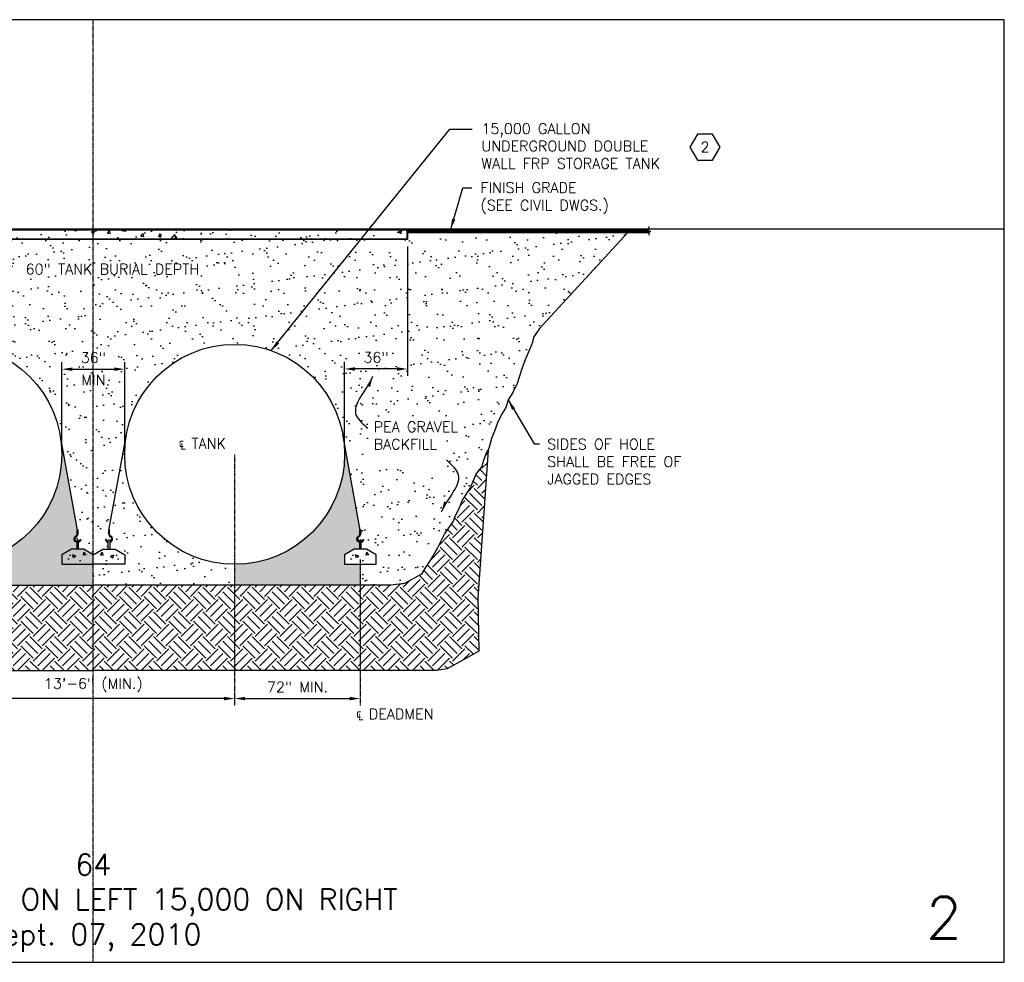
# Model space of a CAD drawing. Extents: x 1081 to 2220, y 0 to 2796.
# Tile 161 of 161: x 1656 to 2220, y 1692 to 2232. Entities that reach past the tile are written whole.
import ezdxf
from ezdxf.enums import TextEntityAlignment as Align

# ---------------------------------------------------------------- set-up
doc = ezdxf.new("R2010")
doc.units = 0
doc.header["$MEASUREMENT"] = 0
doc.header["$PDSIZE"] = 1
doc.linetypes.add('CENTER1', pattern=[0.6625, 0.5, -0.075, 0.0125, -0.075])
doc.layers.get('0').update_dxf_attribs({"linetype": 'CONTINUOUS'})
doc.layers.get('DEFPOINTS').update_dxf_attribs({"linetype": 'CONTINUOUS'})
for name, color, linetype in [('CENTERLINE', 3, 'CENTER1'), ('CONCRETE-HATCH', 2, 'CONTINUOUS'), ('DIM', 3, 'CONTINUOUS'), ('EARTH-HATCH', 1, 'CONTINUOUS'), ('FREEZE-LINES', 8, 'CONTINUOUS'), ('FREEZE-OUTLINE-TITLES', 60, 'CONTINUOUS'), ('PEAGRAVEL-HATCH', 3, 'CONTINUOUS'), ('TANK-ANCHOR', 4, 'CONTINUOUS'), ('TANK-HOLE', 5, 'CONTINUOUS'), ('TANK-SLAB', 6, 'CONTINUOUS'), ('TANK-UST', 5, 'CONTINUOUS'), ('TEXT', 3, 'CONTINUOUS')]:
    doc.layers.add(name, color=color, linetype=linetype)
doc.styles.add('SIMPLEX', font='simplex')
doc.dimstyles.new('DIM64', dxfattribs={"dimscale": 64, "dimtxt": 0.09375, "dimasz": 0.09375, "dimexe": 0.0625, "dimexo": 0.0625, "dimgap": 0.046875, "dimtad": 1, "dimdec": 4, "dimzin": 3, "dimdsep": 46, "dimlunit": 4, "dimtxsty": 'SIMPLEX', "dimcen": 0, "dimclrd": 256, "dimclre": 256, "dimclrt": 256, "dimadec": 0, "dimazin": 0, "dimtfac": 1, "dimtdec": 4, "dimtmove": 0, "dimatfit": 3, "dimfxl": 1, "dimfrac": 2, "dimtolj": 1, "dimtzin": 0, "dimarcsym": 0})
pattern_1 = [(37.5, (1391.644, 1906.236), (-0.47245, 14.45118), [0, -11.4, 0, -12.75, 0, -12.1875]), (7.5, (1391.644, 1906.236), (13.2733, 21.1661), [0, -6.15, 0, -10.275, 0, -3.9375]), (327.5, (1382.419, 1906.236), (23.35606, 0.04244), [0, -3.75, 0, -13.5, 0, -17.625]), (317.5, (1382.42, 1906.236), (22.54595, 6.58257), [0, -1.875, 0, -8.85, 0, -10.125])]

# ---------------------------------------------------------------- blocks, each defined once
blk = doc.blocks.new('HEX')
at = {"color": 3}
blk.add_lwpolyline([(-0.0577, 0.1), (-0.1155, 0), (-0.0577, -0.1), (0.0577, -0.1), (0.1155, 0), (0.0577, 0.1)], close=True, dxfattribs=at)
at = {"color": 3, "style": 'SIMPLEX'}
blk.add_attdef('D#', text='', height=0.08, dxfattribs=at).set_placement((0, 0), align=Align.MIDDLE)
blk = doc.blocks.new('*D7')
at = {"layer": 'DEFPOINTS', "color": 0, "transparency": 16777216}
for p in [(1716, 2031.81), (1680, 1983.02), (1716, 1982.02)]:
    blk.add_point(p, dxfattribs=at)
at = {"layer": 'DIM', "lineweight": -2, "transparency": 16777216}
for p, q in [((1680, 1987.02), (1680, 2035.81)), ((1686, 2031.81), (1710, 2031.81)), ((1716, 1986.02), (1716, 2035.81))]:
    blk.add_line(p, q, dxfattribs=at)
at = {"layer": 'DIM', "transparency": 16777216}
for points in [[(1686, 2032.81), (1686, 2030.81), (1680, 2031.81)], [(1710, 2032.81), (1710, 2030.81), (1716, 2031.81)]]:
    blk.add_solid(points, dxfattribs=at)
at = {"layer": 'DIM', "transparency": 16777216, "insert": (1698, 2038.38), "char_height": 6, "attachment_point": 5, "style": 'SIMPLEX'}
blk.add_mtext('\\A1;36"', dxfattribs=at)
blk = doc.blocks.new('*D11')
at = {"layer": 'DEFPOINTS', "color": 0, "transparency": 16777216}
for p in [(1617, 1843.12), (1617, 1843.12), (1779, 1843.12)]:
    blk.add_point(p, dxfattribs=at)
at = {"layer": 'DIM', "lineweight": -2, "transparency": 16777216}
blk.add_line((1773, 1843.12), (1623, 1843.12), dxfattribs=at)
at = {"layer": 'DIM', "transparency": 16777216}
for points in [[(1623, 1844.12), (1623, 1842.12), (1617, 1843.12)], [(1773, 1844.12), (1773, 1842.12), (1779, 1843.12)]]:
    blk.add_solid(points, dxfattribs=at)
at = {"layer": 'DIM', "transparency": 16777216, "insert": (1698, 1850.7), "char_height": 6, "attachment_point": 5, "style": 'SIMPLEX'}
blk.add_mtext('\\A1;13\'-6" (MIN.)', dxfattribs=at)
blk = doc.blocks.new('*D13')
at = {"layer": 'DEFPOINTS', "color": 0, "transparency": 16777216}
for p in [(1851, 1913.92), (1779, 1843.12), (1851, 1843.12)]:
    blk.add_point(p, dxfattribs=at)
at = {"layer": 'DIM', "lineweight": -2, "transparency": 16777216}
blk.add_line((1785, 1843.12), (1845, 1843.12), dxfattribs=at)
at = {"layer": 'DIM', "transparency": 16777216}
for points in [[(1785, 1844.12), (1785, 1842.12), (1779, 1843.12)], [(1845, 1844.12), (1845, 1842.12), (1851, 1843.12)]]:
    blk.add_solid(points, dxfattribs=at)
at = {"layer": 'DIM', "transparency": 16777216, "insert": (1815, 1849.7), "char_height": 6, "attachment_point": 5, "style": 'SIMPLEX'}
blk.add_mtext('\\A1;72" MIN.', dxfattribs=at)
blk = doc.blocks.new('*D14')
at = {"layer": 'DEFPOINTS', "color": 0, "transparency": 16777216}
for p in [(1878, 2106.02), (1842, 2031.93), (1842, 1983.02)]:
    blk.add_point(p, dxfattribs=at)
at = {"layer": 'DIM', "lineweight": -2, "transparency": 16777216}
for p, q in [((1878, 2102.02), (1878, 2027.93)), ((1842, 1987.02), (1842, 2035.93)), ((1872, 2031.93), (1848, 2031.93))]:
    blk.add_line(p, q, dxfattribs=at)
at = {"layer": 'DIM', "transparency": 16777216}
for points in [[(1848, 2032.93), (1848, 2030.93), (1842, 2031.93)], [(1872, 2032.93), (1872, 2030.93), (1878, 2031.93)]]:
    blk.add_solid(points, dxfattribs=at)
at = {"layer": 'DIM', "transparency": 16777216, "insert": (1860, 2038.5), "char_height": 6, "attachment_point": 5, "style": 'SIMPLEX'}
blk.add_mtext('\\A1;36"', dxfattribs=at)

msp = doc.modelspace()

# ---------------------------------------------------------------- hatches: boundary and pattern name
at = {"layer": 'CONCRETE-HATCH'}
h = msp.add_hatch(dxfattribs=at)
h.set_pattern_fill('AR-CONC', color=256, scale=2.67, style=0)
h.set_pattern_definition([(50, (1518.312, 2106.335), (19.15085, -1.6755), [2.0025, -22.0275]), (355, (1518.312, 2106.335), (-3.7047, 20.0835), [1.602, -17.622]), (100.4514, (1519.908, 2106.195), (15.4462, 18.408), [1.7019, -18.7205]), (46.184, (1518.312, 2111.675), (28.4953, -4.4194), [3.0038, -33.0412]), (96.636, (1520.687, 2111.306), (24.9555, 26.009), [2.5528, -28.0807]), (351.184, (1518.312, 2111.675), (24.9555, 26.009), [2.403, -26.433]), (21, (1520.983, 2110.34), (15.9374, -10.7499), [2.0025, -22.0275]), (326, (1520.983, 2110.34), (6.4965, 19.3615), [1.602, -17.622]), (71.4514, (1522.31, 2109.444), (22.4339, 8.6116), [1.7019, -18.7205]), (37.5, (1518.3125, 2106.3346), (0.32467, 8.88827), [0, -17.4084, 0, -17.889, 0, -17.68875]), (7.5, (1518.3125, 2106.335), (7.02396, 10.5308), [0, -10.1994, 0, -17.0079, 0, -6.74175]), (327.5, (1512.3584, 2106.3346), (14.25306, -0.60222), [0, -6.675, 0, -20.826, 0, -27.6345]), (317.5, (1509.688, 2106.335), (15.57107, 2.6728), [0, -8.6775, 0, -13.8306, 0, -19.6245])])
h.paths.add_polyline_path([(1698, 2111.70957), (1518.3125, 2111.70957), (1518.3125, 2106.33457), (1698, 2106.33457)])
h.paths.add_polyline_path([(1877.6875, 2111.70957), (1698, 2111.70957), (1698, 2106.33457), (1877.6875, 2106.33457)])
h = msp.add_hatch(dxfattribs=at)
h.set_pattern_fill('AR-CONC', color=2, scale=2.67, angle=360, style=0)
h.set_pattern_definition([(130, (958.229, 1307.823), (-19.15085, -1.67548), [2.0025, -22.0275]), (185, (958.229, 1307.823), (3.70466, 20.08353), [1.602, -17.622]), (79.5486, (956.633, 1307.683), (-15.4462, 18.40804), [1.70186, -18.7205]), (133.8158, (958.229, 1313.163), (-28.49534, -4.41936), [3.00375, -33.04125]), (83.3644, (955.854, 1312.794), (-24.9555, 26.00895), [2.5528, -28.0807]), (188.8158, (958.23, 1313.163), (-24.9555, 26.009), [2.403, -26.433]), (159, (955.559, 1311.828), (-15.93742, -10.74992), [2.0025, -22.0275]), (214, (955.559, 1311.828), (-6.4965, 19.3615), [1.602, -17.622]), (108.5486, (954.23, 1310.932), (-22.43394, 8.61156), [1.70186, -18.7205]), (142.5, (958.2285, 1307.823), (-0.32467, 8.888266), [0, -17.4084, 0, -17.889, 0, -17.68875]), (172.5, (958.229, 1307.823), (-7.02396, 10.53079), [0, -10.1994, 0, -17.0079, 0, -6.74175]), (212.5, (964.1826, 1307.823), (-14.25306, -0.602215), [0, -6.675, 0, -20.826, 0, -27.6345]), (222.5, (966.853, 1307.823), (-15.57107, 2.6728), [0, -8.6775, 0, -13.8306, 0, -19.6245])])
h.paths.add_polyline_path([(1683, 1932.02207), (1695, 1932.02207), (1695, 1920.02207), (1683, 1920.02207)])
h = msp.add_hatch(dxfattribs=at)
h.set_pattern_fill('AR-CONC', color=2, scale=2.67, angle=360, style=0)
h.set_pattern_definition([(50, (2437.771, 1307.823), (19.15085, -1.67548), [2.0025, -22.0275]), (355, (2437.771, 1307.823), (-3.70466, 20.08353), [1.602, -17.622]), (100.4514, (2439.367, 1307.683), (15.4462, 18.40804), [1.70186, -18.7205]), (46.1842, (2437.771, 1313.163), (28.49534, -4.41936), [3.00375, -33.04125]), (96.6356, (2440.146, 1312.794), (24.9555, 26.00895), [2.5528, -28.0807]), (351.1842, (2437.77, 1313.163), (24.9555, 26.009), [2.403, -26.433]), (21, (2440.441, 1311.828), (15.93742, -10.74992), [2.0025, -22.0275]), (326, (2440.441, 1311.828), (6.4965, 19.3615), [1.602, -17.622]), (71.4514, (2441.77, 1310.932), (22.43394, 8.61156), [1.70186, -18.7205]), (37.5, (2437.7715, 1307.823), (0.32467, 8.888266), [0, -17.4084, 0, -17.889, 0, -17.68875]), (7.5, (2437.771, 1307.823), (7.02396, 10.53079), [0, -10.1994, 0, -17.0079, 0, -6.74175]), (327.5, (2431.8174, 1307.823), (14.25306, -0.602215), [0, -6.675, 0, -20.826, 0, -27.6345]), (317.5, (2429.147, 1307.823), (15.57107, 2.6728), [0, -8.6775, 0, -13.8306, 0, -19.6245])])
h.paths.add_polyline_path([(1713, 1932.02207), (1701, 1932.02207), (1701, 1920.02207), (1713, 1920.02207)])
h = msp.add_hatch(dxfattribs=at)
h.set_pattern_fill('AR-CONC', color=2, scale=2.67, angle=360, style=0)
h.set_pattern_definition([(130, (1120.229, 1307.823), (-19.15085, -1.67548), [2.0025, -22.0275]), (185, (1120.229, 1307.823), (3.70466, 20.08353), [1.602, -17.622]), (79.5486, (1118.633, 1307.683), (-15.4462, 18.40804), [1.70186, -18.7205]), (133.8158, (1120.229, 1313.163), (-28.49534, -4.41936), [3.00375, -33.04125]), (83.3644, (1117.854, 1312.794), (-24.9555, 26.00895), [2.5528, -28.0807]), (188.8158, (1120.23, 1313.163), (-24.9555, 26.009), [2.403, -26.433]), (159, (1117.559, 1311.828), (-15.93742, -10.74992), [2.0025, -22.0275]), (214, (1117.559, 1311.828), (-6.4965, 19.3615), [1.602, -17.622]), (108.5486, (1116.23, 1310.932), (-22.43394, 8.61156), [1.70186, -18.7205]), (142.5, (1120.2285, 1307.823), (-0.32467, 8.888266), [0, -17.4084, 0, -17.889, 0, -17.68875]), (172.5, (1120.229, 1307.823), (-7.02396, 10.53079), [0, -10.1994, 0, -17.0079, 0, -6.74175]), (212.5, (1126.1826, 1307.823), (-14.25306, -0.602215), [0, -6.675, 0, -20.826, 0, -27.6345]), (222.5, (1128.853, 1307.823), (-15.57107, 2.6728), [0, -8.6775, 0, -13.8306, 0, -19.6245])])
h.paths.add_polyline_path([(1845, 1932.02207), (1857, 1932.02207), (1857, 1920.02207), (1845, 1920.02207)])
at = {"layer": 'EARTH-HATCH'}
h = msp.add_hatch(dxfattribs=at)
h.set_pattern_fill('EARTH', color=256, scale=40, angle=405, style=0)
h.set_pattern_definition([(225, (1698.846, 1914.022), (-4e-15, -14.14214), [10, -10]), (225, (1701.498, 1911.37), (-4e-15, -14.14214), [10, -10]), (225, (1704.149, 1908.719), (-4e-15, -14.14214), [10, -10]), (315, (1704.149, 1906.951), (14.14214, -5e-15), [10, -10]), (315, (1701.498, 1904.299), (14.14214, -5e-15), [10, -10]), (315, (1698.846, 1901.648), (14.14214, -5e-15), [10, -10])])
h.paths.add_polyline_path([(1477.12041, 1870.19693), (1486.19067, 1865.12505), (1495.13789, 1860.15886), (1501.43165, 1859.1684), (1753.16036, 1859.1684), (1894.56835, 1859.1684), (1900.86211, 1860.15886), (1909.80933, 1865.12505), (1918.87959, 1870.19693), (1918.35437, 1900.63209), (1924.1727, 1985.47651), (1923.10662, 1983.64916), (1921.49971, 1979.4444), (1920.46299, 1975.76523), (1917.301, 1972.08606), (1914.13901, 1964.20212), (1909.42195, 1956.84378), (1907.81504, 1952.63901), (1905.22324, 1947.38305), (1904.13469, 1944.75507), (1899.41762, 1937.92233), (1895.21892, 1929.51279), (1891.53857, 1923.20564), (1888.25346, 1917.94968), (1886.07762, 1914.43688), (1876.29883, 1909.01289), (1868.54055, 1908.02207), (1702, 1908.02207), (1698, 1908.02207), (1680, 1908.02207), (1527.45945, 1908.02207), (1519.70117, 1909.01289), (1509.92238, 1914.43688), (1507.74654, 1917.94968), (1504.46143, 1923.20564), (1500.78108, 1929.51279), (1496.58238, 1937.92233), (1491.86531, 1944.75507), (1490.77676, 1947.38305), (1488.18496, 1952.63901), (1486.57805, 1956.84378), (1481.86099, 1964.20212), (1478.699, 1972.08606), (1475.53701, 1975.76523), (1474.50029, 1979.4444), (1472.89338, 1983.64916), (1471.33831, 1986.31469), (1477.64563, 1900.63209)])
at = {"layer": 'PEAGRAVEL-HATCH'}
h = msp.add_hatch(dxfattribs=at)
h.set_pattern_fill('AR-SAND', color=256, scale=7.5, style=0)
h.set_pattern_definition(pattern_1)
h.paths.add_polyline_path([(1698, 2106.02207), (1518, 2106.02207), (1518, 2110.02207), (1391.64404, 2110.02207), (1442.41389, 2055.16774), (1445.57588, 2050.43738), (1446.6126, 2046.75821), (1448.21951, 2042.55344), (1450.29294, 2037.82308), (1452.41821, 2032.04152), (1455.06184, 2023.63199), (1457.65364, 2018.37603), (1460.29727, 2014.17127), (1460.81562, 2012.06888), (1461.85234, 2009.4409), (1463.45925, 2006.81292), (1466.10288, 2001.55697), (1467.65796, 1997.3522), (1469.78323, 1992.09624), (1471.33831, 1986.31469), (1472.89338, 1983.64916), (1474.50029, 1979.4444), (1475.53701, 1975.76523), (1478.699, 1972.08606), (1481.86099, 1964.20212), (1486.57805, 1956.84378), (1488.18496, 1952.63901), (1490.77676, 1947.38305), (1491.86531, 1944.75507), (1496.58238, 1937.92233), (1500.78108, 1929.51279), (1504.46143, 1923.20564), (1507.74654, 1917.94968), (1509.92238, 1914.43688), (1519.70117, 1909.01289), (1527.45945, 1908.02207), (1545, 1908.02207), (1545, 1920.02207), (1536, 1920.02207), (1536, 1925.52207), (1541.5, 1928.77207), (1544.5, 1928.77207), (1544.5, 1932.58558, -0.261333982), (1543.08677, 1933.93935, -1), (1543.56508, 1934.08503, 0.238184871), (1544.5, 1933.10786), (1544.5, 1933.52207, -1), (1545.5, 1933.52207), (1545.5, 1928.77207), (1548.5, 1928.77207), (1554, 1925.52207), (1554, 1920.02207), (1545, 1920.02207), (1545, 1908.02207), (1617, 1908.02207), (1617, 1920.02207, -0.414213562), (1554, 1983.02207, -0.913205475), (1678.96699, 1994.38396), (1689.04509, 1939.4187, 2.135013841), (1688.75, 1939.6646), (1688.75, 1937.82926, -0.291695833), (1688.15625, 1935.76227, 0.61460227), (1688.5, 1933.10786), (1688.5, 1933.52207, -1), (1689.5, 1933.52207), (1689.5, 1933.10786, 0.238184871), (1690.43492, 1934.08503, -1), (1690.91323, 1933.93935, -0.261333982), (1689.5, 1932.58558), (1689.5, 1928.77207), (1692.5, 1928.77207), (1698, 1925.52207)], flags=17)
h.paths.add_polyline_path([(1637.45253, 2088.3424, -1), (1638.70253, 2088.3424, -1)], flags=0)
h.paths.add_polyline_path([(2004.35596, 2110.02207), (1878, 2110.02207), (1878, 2106.02207), (1698, 2106.02207), (1698, 1925.52207), (1703.5, 1928.77207), (1706.5, 1928.77207), (1706.5, 1932.58558, -0.261333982), (1705.08677, 1933.93935, -1), (1705.56508, 1934.08503, 0.238184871), (1706.5, 1933.10786), (1706.5, 1933.52207, -1), (1707.5, 1933.52207), (1707.5, 1928.77207), (1710.5, 1928.77207), (1716, 1925.52207), (1716, 1920.02207), (1698, 1920.02207), (1698, 1908.02207), (1702, 1908.02207), (1779, 1908.02207), (1779, 1920.02207, -0.414213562), (1716, 1983.02207, -0.913205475), (1840.96699, 1994.38396), (1851.04509, 1939.4187, 2.135013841), (1850.75, 1939.6646), (1850.75, 1937.82926, -0.291695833), (1850.15625, 1935.76227, 0.61460227), (1850.5, 1933.10786), (1850.5, 1933.52207, -1), (1851.5, 1933.52207), (1851.5, 1933.10786, 0.238184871), (1852.43492, 1934.08503, -1), (1852.91323, 1933.93935, -0.261333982), (1851.5, 1932.58558), (1851.5, 1928.77207), (1854.5, 1928.77207), (1860, 1925.52207), (1860, 1920.02207), (1851, 1920.02207), (1851, 1908.02207), (1868.54055, 1908.02207), (1876.29883, 1909.01289), (1886.07762, 1914.43688), (1888.25346, 1917.94968), (1891.53857, 1923.20564), (1895.21892, 1929.51279), (1899.41762, 1937.92233), (1904.13469, 1944.75507), (1905.22324, 1947.38305), (1907.81504, 1952.63901), (1909.42195, 1956.84378), (1914.13901, 1964.20212), (1917.301, 1972.08606), (1920.46299, 1975.76523), (1921.49971, 1979.4444), (1923.10662, 1983.64916), (1924.66169, 1986.31469), (1926.21677, 1992.09624), (1928.34204, 1997.3522), (1929.89712, 2001.55697), (1932.54075, 2006.81292), (1934.14766, 2009.4409), (1935.18438, 2012.06888), (1935.70273, 2014.17127), (1938.34636, 2018.37603), (1940.93816, 2023.63199), (1943.58179, 2032.04152), (1945.70706, 2037.82308), (1947.78049, 2042.55344), (1949.3874, 2046.75821), (1950.42412, 2050.43738), (1953.58611, 2055.16774)], flags=17)
h.paths.add_polyline_path([(1698, 2106.02207), (1518, 2106.02207), (1518, 2110.02207), (1391.64404, 2110.02207), (1442.41389, 2055.16774), (1445.57588, 2050.43738), (1446.6126, 2046.75821), (1448.21951, 2042.55344), (1450.29294, 2037.82308), (1452.41821, 2032.04152), (1455.06184, 2023.63199), (1457.65364, 2018.37603), (1460.29727, 2014.17127), (1460.81562, 2012.06888), (1461.85234, 2009.4409), (1463.45925, 2006.81292), (1466.10288, 2001.55697), (1467.65796, 1997.3522), (1469.78323, 1992.09624), (1471.33831, 1986.31469), (1472.89338, 1983.64916), (1474.50029, 1979.4444), (1475.53701, 1975.76523), (1478.699, 1972.08606), (1481.86099, 1964.20212), (1486.57805, 1956.84378), (1488.18496, 1952.63901), (1490.77676, 1947.38305), (1491.86531, 1944.75507), (1496.58238, 1937.92233), (1500.78108, 1929.51279), (1504.46143, 1923.20564), (1507.74654, 1917.94968), (1509.92238, 1914.43688), (1519.70117, 1909.01289), (1527.45945, 1908.02207), (1545, 1908.02207), (1545, 1920.02207), (1536, 1920.02207), (1536, 1925.52207), (1541.5, 1928.77207), (1544.5, 1928.77207), (1544.5, 1932.58558, -0.261333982), (1543.08677, 1933.93935, -1), (1543.56508, 1934.08503, 0.238184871), (1544.5, 1933.10786), (1544.5, 1933.52207, -1), (1545.5, 1933.52207), (1545.5, 1928.77207), (1548.5, 1928.77207), (1554, 1925.52207), (1554, 1920.02207), (1545, 1920.02207), (1545, 1908.02207), (1617, 1908.02207), (1617, 1920.02207, -0.414213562), (1554, 1983.02207, -1), (1680, 1983.02207, -0.414213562), (1617, 1920.02207), (1617, 1908.02207), (1698, 1908.02207)], flags=17)
h.paths.add_polyline_path([(1688.5, 1932.58558, -0.645034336), (1687.875, 1936.17566, 0.24826757), (1688.75, 1937.82926), (1688.75, 1939.6646, -1), (1689.25, 1939.6646), (1689.25, 1937.82926, -0.24826757), (1688.15625, 1935.76227, 0.61460227), (1688.5, 1933.10786), (1688.5, 1933.52207, -1), (1689.5, 1933.52207), (1689.5, 1933.10786, 0.238184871), (1690.43492, 1934.08503, -1), (1690.91323, 1933.93935, -0.261333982), (1689.5, 1932.58558), (1689.5, 1933.52207, 1), (1688.5, 1933.52207)], flags=0)
h.paths.add_polyline_path([(1891.53857, 1923.20564), (1895.21892, 1929.51279), (1899.41762, 1937.92233), (1904.13469, 1944.75507), (1905.22324, 1947.38305), (1907.81504, 1952.63901), (1909.42195, 1956.84378), (1914.13901, 1964.20212), (1917.301, 1972.08606), (1920.46299, 1975.76523), (1921.49971, 1979.4444), (1923.10662, 1983.64916), (1924.66169, 1986.31469), (1926.21677, 1992.09624), (1928.34204, 1997.3522), (1929.89712, 2001.55697), (1932.54075, 2006.81292), (1934.14766, 2009.4409), (1935.18438, 2012.06888), (1935.70273, 2014.17127), (1938.34636, 2018.37603), (1940.93816, 2023.63199), (1943.58179, 2032.04152), (1945.70706, 2037.82308), (1947.78049, 2042.55344), (1949.3874, 2046.75821), (1950.42412, 2050.43738), (1953.58611, 2055.16774), (2004.35596, 2110.02207), (1878, 2110.02207), (1878, 2106.02207), (1698, 2106.02207), (1698, 1925.52207), (1703.5, 1928.77207), (1706.5, 1928.77207), (1706.5, 1932.58558, -0.261333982), (1705.08677, 1933.93935, -1), (1705.56508, 1934.08503, 0.238184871), (1706.5, 1933.10786), (1706.5, 1933.52207, -1), (1707.5, 1933.52207), (1707.5, 1928.77207), (1710.5, 1928.77207), (1716, 1925.52207), (1716, 1920.02207), (1698, 1920.02207), (1698, 1908.02207), (1702, 1908.02207), (1779, 1908.02207), (1779, 1920.02207, -0.414213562), (1716, 1983.02207, -1), (1842, 1983.02207, -0.414213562), (1779, 1920.02207), (1779, 1908.02207), (1868.54055, 1908.02207), (1876.29883, 1909.01289), (1886.07762, 1914.43688), (1888.25346, 1917.94968)], flags=17)
h.paths.add_polyline_path([(1842, 1920.02207), (1842, 1925.52207), (1847.5, 1928.77207), (1850.5, 1928.77207), (1850.5, 1932.58558, -0.645034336), (1849.875, 1936.17566, 0.24826757), (1850.75, 1937.82926), (1850.75, 1939.6646, -1), (1851.25, 1939.6646), (1851.25, 1937.82926, -0.24826757), (1850.15625, 1935.76227, 0.61460227), (1850.5, 1933.10786), (1850.5, 1933.52207, -1), (1851.5, 1933.52207), (1851.5, 1933.10786, 0.238184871), (1852.43492, 1934.08503, -1), (1852.91323, 1933.93935, -0.261333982), (1851.5, 1932.58558), (1851.5, 1928.77207), (1854.5, 1928.77207), (1860, 1925.52207), (1860, 1920.02207)], flags=0)
h.paths.add_polyline_path([(1689.64286, 2034.88049), (1706.35714, 2034.88049), (1706.35714, 2045.02335), (1689.64286, 2045.02335)], flags=9)
h.paths.add_polyline_path([(1527.64286, 2035.005), (1544.35714, 2035.005), (1544.35714, 2045.14785), (1527.64286, 2045.14785)], flags=8)
h.paths.add_polyline_path([(1572.34753, 1906.23636), (1572.34753, 1921.80778), (1562.20468, 1921.80778), (1562.20468, 1906.23636)], flags=9)
h.paths.add_polyline_path([(1657.74803, 2049.17624), (1777.03375, 2049.17624), (1777.03375, 2093.60481), (1657.74803, 2093.60481)], flags=9)
h.paths.add_polyline_path([(1491.1087, 1974.78427), (1534.1087, 1974.78427), (1534.1087, 2003.78427), (1491.1087, 2003.78427)], flags=8)
h.paths.add_polyline_path([(1580.93852, 1909.93287), (1613.67661, 1909.93287), (1613.67661, 1917.43287), (1580.93852, 1917.43287)], flags=8)
h.paths.add_polyline_path([(1689.65928, 2021.13912), (1708.65928, 2021.13912), (1708.65928, 2030.13912), (1689.65928, 2030.13912)], flags=9)
h.paths.add_polyline_path([(1851.64286, 2035.005), (1868.35714, 2035.005), (1868.35714, 2045.14785), (1851.64286, 2045.14785)], flags=8)
h.paths.add_polyline_path([(1857.2001, 1974.31689), (1900.2001, 1974.31689), (1900.2001, 2003.31689), (1857.2001, 2003.31689)], flags=8)
h = msp.add_hatch(dxfattribs=at)
h.set_pattern_fill('AR-SAND', color=256, scale=7.5, style=0)
h.set_pattern_definition(pattern_1)
edge = h.paths.add_edge_path()
edge.add_line((1698, 2106.02207), (1518, 2106.02207))
edge.add_line((1518, 2106.02207), (1518, 2110.02207))
edge.add_line((1518, 2110.02207), (1391.64404, 2110.02207))
edge.add_line((1391.64404, 2110.02207), (1442.41389, 2055.16774))
edge.add_line((1442.41389, 2055.16774), (1445.57588, 2050.43738))
edge.add_line((1445.57588, 2050.43738), (1446.6126, 2046.75821))
edge.add_line((1446.6126, 2046.75821), (1448.21951, 2042.55344))
edge.add_line((1448.21951, 2042.55344), (1450.29294, 2037.82308))
edge.add_line((1450.29294, 2037.82308), (1452.41821, 2032.04152))
edge.add_line((1452.41821, 2032.04152), (1455.06184, 2023.63199))
edge.add_line((1455.06184, 2023.63199), (1457.65364, 2018.37603))
edge.add_line((1457.65364, 2018.37603), (1460.29727, 2014.17127))
edge.add_line((1460.29727, 2014.17127), (1460.81562, 2012.06888))
edge.add_line((1460.81562, 2012.06888), (1461.85234, 2009.4409))
edge.add_line((1461.85234, 2009.4409), (1463.45925, 2006.81292))
edge.add_line((1463.45925, 2006.81292), (1466.10288, 2001.55697))
edge.add_line((1466.10288, 2001.55697), (1467.65796, 1997.3522))
edge.add_line((1467.65796, 1997.3522), (1469.78323, 1992.09624))
edge.add_line((1469.78323, 1992.09624), (1471.33831, 1986.31469))
edge.add_line((1471.33831, 1986.31469), (1472.89338, 1983.64916))
edge.add_line((1472.89338, 1983.64916), (1474.50029, 1979.4444))
edge.add_line((1474.50029, 1979.4444), (1475.53701, 1975.76523))
edge.add_line((1475.53701, 1975.76523), (1478.699, 1972.08606))
edge.add_line((1478.699, 1972.08606), (1481.86099, 1964.20212))
edge.add_line((1481.86099, 1964.20212), (1486.57805, 1956.84378))
edge.add_line((1486.57805, 1956.84378), (1488.18496, 1952.63901))
edge.add_line((1488.18496, 1952.63901), (1490.77676, 1947.38305))
edge.add_line((1490.77676, 1947.38305), (1491.86531, 1944.75507))
edge.add_line((1491.86531, 1944.75507), (1496.58238, 1937.92233))
edge.add_line((1496.58238, 1937.92233), (1500.78108, 1929.51279))
edge.add_line((1500.78108, 1929.51279), (1504.46143, 1923.20564))
edge.add_line((1504.46143, 1923.20564), (1507.74654, 1917.94968))
edge.add_line((1507.74654, 1917.94968), (1509.92238, 1914.43688))
edge.add_line((1509.92238, 1914.43688), (1519.70117, 1909.01289))
edge.add_line((1519.70117, 1909.01289), (1527.45945, 1908.02207))
edge.add_line((1527.45945, 1908.02207), (1545, 1908.02207))
edge.add_line((1545, 1908.02207), (1545, 1920.02207))
edge.add_line((1545, 1920.02207), (1536, 1920.02207))
edge.add_line((1536, 1920.02207), (1536, 1925.52207))
edge.add_line((1536, 1925.52207), (1541.5, 1928.77207))
edge.add_line((1541.5, 1928.77207), (1544.5, 1928.77207))
edge.add_line((1544.5, 1928.77207), (1544.5, 1932.58558))
edge.add_arc((1545, 1934.52207), 2, 196.9393484, 255.5224878, ccw=False)
edge.add_arc((1543.32593, 1934.01219), 0.25, 16.9393484, 196.9393484, ccw=False)
edge.add_arc((1545, 1934.52207), 1.5, 196.9393484, 250.5287794)
edge.add_line((1544.5, 1933.10786), (1544.5, 1933.52207))
edge.add_arc((1545, 1933.52207), 0.5, 0, 180, ccw=False)
edge.add_line((1545.5, 1933.52207), (1545.5, 1928.77207))
edge.add_line((1545.5, 1928.77207), (1548.5, 1928.77207))
edge.add_line((1548.5, 1928.77207), (1554, 1925.52207))
edge.add_line((1554, 1925.52207), (1554, 1920.02207))
edge.add_line((1554, 1920.02207), (1545, 1920.02207))
edge.add_line((1545, 1920.02207), (1545, 1908.02207))
edge.add_line((1545, 1908.02207), (1617, 1908.02207))
edge.add_line((1617, 1908.02207), (1617, 1920.02207))
edge.add_arc((1617, 1983.02207), 63, 180, 270, ccw=False)
edge.add_arc((1617, 1983.02207), 63, 10.3900029, 180, ccw=False)
edge.add_line((1678.96699, 1994.38396), (1689.04509, 1939.4187))
edge.add_arc((1689, 1939.6646), 0.25, 280.3900029, 540)
edge.add_line((1688.75, 1939.6646), (1688.75, 1937.82926))
edge.add_arc((1686.83233, 1937.26134), 2, -48.5503604, 16.4966188, ccw=False)
edge.add_arc((1689, 1934.52207), 1.5, 124.2288663, 250.5287794)
edge.add_line((1688.5, 1933.10786), (1688.5, 1933.52207))
edge.add_arc((1689, 1933.52207), 0.5, 0, 180, ccw=False)
edge.add_line((1689.5, 1933.52207), (1689.5, 1933.10786))
edge.add_arc((1689, 1934.52207), 1.5, 289.4712206, 343.0606516)
edge.add_arc((1690.67407, 1934.01219), 0.25, -16.9393484, 163.0606516, ccw=False)
edge.add_arc((1689, 1934.52207), 2, 284.4775122, 343.0606516, ccw=False)
edge.add_line((1689.5, 1932.58558), (1689.5, 1928.77207))
edge.add_line((1689.5, 1928.77207), (1692.5, 1928.77207))
edge.add_line((1692.5, 1928.77207), (1698, 1925.52207))
edge.add_line((1698, 1925.52207), (1698, 2106.02207))
edge = h.paths.add_edge_path(flags=16)
edge.add_arc((1638.07753, 2088.3424), 0.625, 0, 360)
h.paths.add_polyline_path([(1689.64286, 2034.88049), (1706.35714, 2034.88049), (1706.35714, 2045.02335), (1689.64286, 2045.02335)])
h.paths.add_polyline_path([(1527.64286, 2035.005), (1544.35714, 2035.005), (1544.35714, 2045.14785), (1527.64286, 2045.14785)], flags=16)
h.paths.add_polyline_path([(1572.34753, 1906.23636), (1572.34753, 1921.80778), (1562.20468, 1921.80778), (1562.20468, 1906.23636)])
h.paths.add_polyline_path([(1657.74803, 2079.75282), (1777.03375, 2079.75282), (1777.03375, 2093.60481), (1657.74803, 2093.60481)])
h.paths.add_polyline_path([(1491.1087, 1974.78427), (1534.1087, 1974.78427), (1534.1087, 2003.78427), (1491.1087, 2003.78427)], flags=16)
h.paths.add_polyline_path([(1580.93852, 1909.93287), (1613.67661, 1909.93287), (1613.67661, 1917.43287), (1580.93852, 1917.43287)], flags=16)
h.paths.add_polyline_path([(1689.65928, 2021.13912), (1708.65928, 2021.13912), (1708.65928, 2030.13912), (1689.65928, 2030.13912)])
h = msp.add_hatch(dxfattribs=at)
h.set_pattern_fill('AR-SAND', color=256, scale=7.5, style=0)
h.set_pattern_definition([(37.5, (1657.748, 1908.022), (-0.47245, 14.45118), [0, -11.4, 0, -12.75, 0, -12.1875]), (7.5, (1657.748, 1908.022), (13.2733, 21.1661), [0, -6.15, 0, -10.275, 0, -3.9375]), (327.5, (1648.523, 1908.022), (23.35606, 0.04244), [0, -3.75, 0, -13.5, 0, -17.625]), (317.5, (1648.523, 1908.022), (22.54595, 6.5826), [0, -1.875, 0, -8.85, 0, -10.125])])
edge = h.paths.add_edge_path()
edge.add_line((2004.35596, 2110.02207), (1878, 2110.02207))
edge.add_line((1878, 2110.02207), (1878, 2106.02207))
edge.add_line((1878, 2106.02207), (1698, 2106.02207))
edge.add_line((1698, 2106.02207), (1698, 1925.52207))
edge.add_line((1698, 1925.52207), (1703.5, 1928.77207))
edge.add_line((1703.5, 1928.77207), (1706.5, 1928.77207))
edge.add_line((1706.5, 1928.77207), (1706.5, 1932.58558))
edge.add_arc((1707, 1934.52207), 2, 196.9393484, 255.5224878, ccw=False)
edge.add_arc((1705.32593, 1934.01219), 0.25, 16.9393484, 196.9393484, ccw=False)
edge.add_arc((1707, 1934.52207), 1.5, 196.9393484, 250.5287794)
edge.add_line((1706.5, 1933.10786), (1706.5, 1933.52207))
edge.add_arc((1707, 1933.52207), 0.5, 0, 180, ccw=False)
edge.add_line((1707.5, 1933.52207), (1707.5, 1928.77207))
edge.add_line((1707.5, 1928.77207), (1710.5, 1928.77207))
edge.add_line((1710.5, 1928.77207), (1716, 1925.52207))
edge.add_line((1716, 1925.52207), (1716, 1920.02207))
edge.add_line((1716, 1920.02207), (1698, 1920.02207))
edge.add_line((1698, 1920.02207), (1698, 1908.02207))
edge.add_line((1698, 1908.02207), (1702, 1908.02207))
edge.add_line((1702, 1908.02207), (1779, 1908.02207))
edge.add_line((1779, 1908.02207), (1779, 1920.02207))
edge.add_arc((1779, 1983.02207), 63, 180, 270, ccw=False)
edge.add_arc((1779, 1983.02207), 63, 10.3900029, 180, ccw=False)
edge.add_line((1840.96699, 1994.38396), (1851.04509, 1939.4187))
edge.add_arc((1851, 1939.6646), 0.25, 280.3900029, 540)
edge.add_line((1850.75, 1939.6646), (1850.75, 1937.82926))
edge.add_arc((1848.83233, 1937.26134), 2, -48.5503604, 16.4966188, ccw=False)
edge.add_arc((1851, 1934.52207), 1.5, 124.2288663, 250.5287794)
edge.add_line((1850.5, 1933.10786), (1850.5, 1933.52207))
edge.add_arc((1851, 1933.52207), 0.5, 0, 180, ccw=False)
edge.add_line((1851.5, 1933.52207), (1851.5, 1933.10786))
edge.add_arc((1851, 1934.52207), 1.5, 289.4712206, 343.0606516)
edge.add_arc((1852.67407, 1934.01219), 0.25, -16.9393484, 163.0606516, ccw=False)
edge.add_arc((1851, 1934.52207), 2, 284.4775122, 343.0606516, ccw=False)
edge.add_line((1851.5, 1932.58558), (1851.5, 1928.77207))
edge.add_line((1851.5, 1928.77207), (1854.5, 1928.77207))
edge.add_line((1854.5, 1928.77207), (1860, 1925.52207))
edge.add_line((1860, 1925.52207), (1860, 1920.02207))
edge.add_line((1860, 1920.02207), (1851, 1920.02207))
edge.add_line((1851, 1920.02207), (1851, 1908.02207))
edge.add_line((1851, 1908.02207), (1868.54055, 1908.02207))
edge.add_line((1868.54055, 1908.02207), (1876.29883, 1909.01289))
edge.add_line((1876.29883, 1909.01289), (1886.07762, 1914.43688))
edge.add_line((1886.07762, 1914.43688), (1888.25346, 1917.94968))
edge.add_line((1888.25346, 1917.94968), (1891.53857, 1923.20564))
edge.add_line((1891.53857, 1923.20564), (1895.21892, 1929.51279))
edge.add_line((1895.21892, 1929.51279), (1899.41762, 1937.92233))
edge.add_line((1899.41762, 1937.92233), (1904.13469, 1944.75507))
edge.add_line((1904.13469, 1944.75507), (1905.22324, 1947.38305))
edge.add_line((1905.22324, 1947.38305), (1907.81504, 1952.63901))
edge.add_line((1907.81504, 1952.63901), (1909.42195, 1956.84378))
edge.add_line((1909.42195, 1956.84378), (1914.13901, 1964.20212))
edge.add_line((1914.13901, 1964.20212), (1917.301, 1972.08606))
edge.add_line((1917.301, 1972.08606), (1920.46299, 1975.76523))
edge.add_line((1920.46299, 1975.76523), (1921.49971, 1979.4444))
edge.add_line((1921.49971, 1979.4444), (1923.10662, 1983.64916))
edge.add_line((1923.10662, 1983.64916), (1924.66169, 1986.31469))
edge.add_line((1924.66169, 1986.31469), (1926.21677, 1992.09624))
edge.add_line((1926.21677, 1992.09624), (1928.34204, 1997.3522))
edge.add_line((1928.34204, 1997.3522), (1929.89712, 2001.55697))
edge.add_line((1929.89712, 2001.55697), (1932.54075, 2006.81292))
edge.add_line((1932.54075, 2006.81292), (1934.14766, 2009.4409))
edge.add_line((1934.14766, 2009.4409), (1935.18438, 2012.06888))
edge.add_line((1935.18438, 2012.06888), (1935.70273, 2014.17127))
edge.add_line((1935.70273, 2014.17127), (1938.34636, 2018.37603))
edge.add_line((1938.34636, 2018.37603), (1940.93816, 2023.63199))
edge.add_line((1940.93816, 2023.63199), (1943.58179, 2032.04152))
edge.add_line((1943.58179, 2032.04152), (1945.70706, 2037.82308))
edge.add_line((1945.70706, 2037.82308), (1947.78049, 2042.55344))
edge.add_line((1947.78049, 2042.55344), (1949.3874, 2046.75821))
edge.add_line((1949.3874, 2046.75821), (1950.42412, 2050.43738))
edge.add_line((1950.42412, 2050.43738), (1953.58611, 2055.16774))
edge.add_line((1953.58611, 2055.16774), (2004.35596, 2110.02207))
h.paths.add_polyline_path([(1689.64286, 2034.88049), (1706.35714, 2034.88049), (1706.35714, 2045.02335), (1689.64286, 2045.02335)])
h.paths.add_polyline_path([(1851.64286, 2035.005), (1868.35714, 2035.005), (1868.35714, 2045.14785), (1851.64286, 2045.14785)], flags=16)
h.paths.add_polyline_path([(1857.2001, 1974.31689), (1900.2001, 1974.31689), (1900.2001, 2003.31689), (1857.2001, 2003.31689)], flags=16)
h.paths.add_polyline_path([(1657.74803, 2081.96598), (1777.03375, 2081.96598), (1777.03375, 2093.60481), (1657.74803, 2093.60481)])
h.paths.add_polyline_path([(1689.65928, 2021.13912), (1708.65928, 2021.13912), (1708.65928, 2030.13912), (1689.65928, 2030.13912)])
at = {"layer": 'TANK-SLAB'}
h = msp.add_hatch(color=256, dxfattribs=at)
h.paths.add_polyline_path([(1878, 2112.02207), (1518, 2112.02207), (1518, 2106.02207), (1878, 2106.02207)])
h.paths.add_polyline_path([(1877.6875, 2111.70957), (1877.6875, 2106.33457), (1518.3125, 2106.33457), (1518.3125, 2111.70957)], flags=16)

# ---------------------------------------------------------------- linework, layer by layer
at = {"layer": 'CENTERLINE'}
for p, q in [((1779, 1983.02207), (1779, 1839.12481)), ((1851, 1922.77207), (1851, 1839.12481))]:
    msp.add_line(p, q, dxfattribs=at)
at = {"layer": 'DEFPOINTS'}
for points in [[(1471.33831, 1986.31469), (1477.64563, 1900.63209), (1477.12041, 1870.19693), (1486.19067, 1865.12505), (1495.13789, 1860.15886), (1501.43165, 1859.1684), (1698, 1859.1684)], [(1924.1727, 1985.47651), (1918.35437, 1900.63209), (1918.87959, 1870.19693), (1909.80933, 1865.12505), (1900.86211, 1860.15886), (1894.56835, 1859.1684), (1698, 1859.1684)]]:
    msp.add_lwpolyline(points, dxfattribs=at)
at = {"layer": 'FREEZE-LINES', "color": 8, "linetype": 'CENTER1'}
msp.add_line((1698, 1692.02207), (1698, 2232.02207), dxfattribs=at)
at = {"layer": 'FREEZE-LINES', "color": 8, "linetype": 'Continuous'}
msp.add_line((2220, 2112.02207), (1176, 2112.02207), dxfattribs=at)
at = {"layer": 'FREEZE-OUTLINE-TITLES', "linetype": 'Continuous'}
msp.add_lwpolyline([(2220, 2232.02943), (1176, 2232.02943), (1176, 1692.02207), (2220, 1692.02207)], close=True, dxfattribs=at)
at = {"layer": 'TANK-ANCHOR', "linetype": 'Continuous'}
for p, q in [((1689, 1939.6646), (1678.96699, 1994.38396)), ((1707, 1939.6646), (1717.03301, 1994.38396)), ((1851, 1939.6646), (1840.96699, 1994.38396))]:
    msp.add_line(p, q, dxfattribs=at)
for points in [[(1688.5, 1932.58558, -0.645034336), (1687.875, 1936.17566, 0.24826757), (1688.75, 1937.82926), (1688.75, 1939.6646, -1), (1689.25, 1939.6646), (1689.25, 1937.82926, -0.24826757), (1688.15625, 1935.76227, 0.61460227), (1688.5, 1933.10786)], [(1707.5, 1932.58558, 0.645034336), (1708.125, 1936.17566, -0.24826757), (1707.25, 1937.82926), (1707.25, 1939.6646, 1), (1706.75, 1939.6646), (1706.75, 1937.82926, 0.24826757), (1707.84375, 1935.76227, -0.61460227), (1707.5, 1933.10786)], [(1850.5, 1932.58558, -0.645034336), (1849.875, 1936.17566, 0.24826757), (1850.75, 1937.82926), (1850.75, 1939.6646, -1), (1851.25, 1939.6646), (1851.25, 1937.82926, -0.24826757), (1850.15625, 1935.76227, 0.61460227), (1850.5, 1933.10786)], [(1689.5, 1928.77207), (1689.5, 1933.52207, 1), (1688.5, 1933.52207), (1688.5, 1928.77207)], [(1689.5, 1933.10786, 0.238184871), (1690.43492, 1934.08503, -1), (1690.91323, 1933.93935, -0.261333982), (1689.5, 1932.58558, -0.261333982)], [(1706.5, 1933.10786, -0.238184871), (1705.56508, 1934.08503, 1), (1705.08677, 1933.93935, 0.261333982), (1706.5, 1932.58558, 0.261333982)], [(1706.5, 1928.77207), (1706.5, 1933.52207, -1), (1707.5, 1933.52207), (1707.5, 1928.77207)], [(1851.5, 1928.77207), (1851.5, 1933.52207, 1), (1850.5, 1933.52207), (1850.5, 1928.77207)], [(1851.5, 1933.10786, 0.238184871), (1852.43492, 1934.08503, -1), (1852.91323, 1933.93935, -0.261333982), (1851.5, 1932.58558, -0.261333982)]]:
    msp.add_lwpolyline(points, format="xyb", dxfattribs=at)
at = {"layer": 'TANK-ANCHOR'}
for points in [[(1680, 1925.52207), (1680, 1920.02207), (1698, 1920.02207), (1698, 1925.52207), (1692.5, 1928.77207), (1685.5, 1928.77207)], [(1716, 1925.52207), (1716, 1920.02207), (1698, 1920.02207), (1698, 1925.52207), (1703.5, 1928.77207), (1710.5, 1928.77207)], [(1842, 1925.52207), (1842, 1920.02207), (1860, 1920.02207), (1860, 1925.52207), (1854.5, 1928.77207), (1847.5, 1928.77207)]]:
    msp.add_lwpolyline(points, close=True, dxfattribs=at)
at = {"layer": 'TANK-HOLE', "linetype": 'Continuous'}
for points in [[(2004.35596, 2110.02207), (1953.58611, 2055.16774), (1950.42412, 2050.43738), (1949.3874, 2046.75821), (1947.78049, 2042.55344), (1945.70706, 2037.82308), (1943.58179, 2032.04152), (1940.93816, 2023.63199), (1938.34636, 2018.37603), (1935.70273, 2014.17127), (1935.18438, 2012.06888), (1934.14766, 2009.4409), (1932.54075, 2006.81292), (1929.89712, 2001.55697), (1928.34204, 1997.3522), (1926.21677, 1992.09624), (1924.66169, 1986.31469), (1923.10662, 1983.64916), (1921.49971, 1979.4444), (1920.46299, 1975.76523), (1917.301, 1972.08606), (1914.13901, 1964.20212), (1909.42195, 1956.84378), (1907.81504, 1952.63901), (1905.22324, 1947.38305), (1904.13469, 1944.75507), (1899.41762, 1937.92233), (1895.21892, 1929.51279), (1891.53857, 1923.20564), (1888.25346, 1917.94968), (1886.07762, 1914.43688), (1876.29883, 1909.01289), (1868.54055, 1908.02207), (1698, 1908.02207)], [(1527.45945, 1908.02207), (1698, 1908.02207)]]:
    msp.add_lwpolyline(points, dxfattribs=at)
at = {"layer": 'TANK-SLAB', "color": 7}
for p, q in [((1877.71875, 2110.02207), (2016.35596, 2110.02207)), ((1878, 2112.02207), (2016.35596, 2112.02207)), ((1878, 2111.74082), (2016.15161, 2111.74082)), ((1878, 2111.45957), (2015.47572, 2111.45957)), ((1878, 2111.17832), (2015.98046, 2111.17832)), ((1878, 2110.89707), (2016.65636, 2110.89707)), ((1878, 2110.61582), (2017.3113, 2110.61582)), ((1878, 2110.33457), (2016.63541, 2110.33457))]:
    msp.add_line(p, q, dxfattribs=at)
at = {"layer": 'TANK-SLAB', "linetype": 'Continuous'}
for points in [[(1878, 2106.02207), (1518, 2106.02207), (1518, 2112.02207), (1878, 2112.02207), (1878, 2106.02207)], [(2016.35596, 2113.52207), (2016.35596, 2111.82585), (2015.39015, 2111.42396), (2017.32177, 2110.62018), (2016.35596, 2110.21829), (2016.35596, 2108.52207)]]:
    msp.add_lwpolyline(points, dxfattribs=at)
msp.add_lwpolyline([(1877.6875, 2106.33457), (1518.3125, 2106.33457), (1518.3125, 2111.70957), (1877.6875, 2111.70957)], close=True, dxfattribs=at)
at = {"layer": 'TANK-UST', "linetype": 'Continuous'}
for centre in [(1617, 1983.02207), (1779, 1983.02207)]:
    msp.add_circle(centre, 63, dxfattribs=at)

# ---------------------------------------------------------------- block references
at = {"layer": 'TEXT', "xscale": 74.97564106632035, "yscale": 74.97564106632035, "zscale": 74.97564106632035}
msp.add_blockref('HEX', (2048.47128, 2159.04573), dxfattribs=at).add_auto_attribs({'D#': '2'})

# ---------------------------------------------------------------- texts
at = {"layer": 'DIM', "style": 'SIMPLEX'}
msp.add_text('MIN.', height=6, dxfattribs=at).set_placement((1691.15928, 2022.63912))
at = {"layer": 'DIM', "insert": (1659.24803, 2092.10481), "char_height": 6, "width": 141.7575886, "attachment_point": 1, "style": 'SIMPLEX'}
msp.add_mtext('60" TANK BURIAL DEPTH', dxfattribs=at)
at = {"layer": 'FREEZE-OUTLINE-TITLES', "linetype": 'Continuous', "style": 'SIMPLEX'}
for s, insert, char_height, width, attachment_point in [('64 \\P14,000/10,000 ON LEFT 15,000 ON RIGHT\\PSept. 07, 2010', (1698, 1698.02207), 12, 412.1768217, 8), ('2', (2195.67546, 1717.583), 24, 64.3261049, 6)]:
    msp.add_mtext(s, dxfattribs=dict(at, insert=insert, char_height=char_height, width=width, attachment_point=attachment_point))
at = {"layer": 'TEXT', "style": 'SIMPLEX'}
msp.add_text('℄ TANK', height=6, dxfattribs=at).set_placement((1746.94984, 1986.25358))
at = {"layer": 'TEXT', "char_height": 6, "attachment_point": 1, "style": 'SIMPLEX'}
for s, insert, width in [('15,000 GALLON UNDERGROUND DOUBLE WALL FRP STORAGE TANK', (1920.40014, 2172.63142), 121.3315828), ('FINISH GRADE (SEE CIVIL DWGS.)', (1919.85949, 2138.78161), 82), ('PEA GRAVEL BACKFILL', (1858.7001, 2001.81689), 56), ('SIDES OF HOLE  SHALL BE FREE OF JAGGED EDGES', (1958.09954, 1991.85462), 97.4835381)]:
    msp.add_mtext(s, dxfattribs=dict(at, insert=insert, width=width))
at = {"layer": 'TEXT', "linetype": 'Continuous', "insert": (1848.60447, 1837.24585), "char_height": 6, "width": 82.8571429, "attachment_point": 1, "style": 'SIMPLEX'}
msp.add_mtext('℄ DEADMEN', dxfattribs=at)

# ---------------------------------------------------------------- dimensions: what is measured, and where the dimension line sits
at = {"layer": 'DIM'}
dim = msp.add_linear_dim(base=(1842, 2031.93357), p1=(1878, 2106.02207), p2=(1842, 1983.02207), angle=180, text='36"', dimstyle='DIM64', dxfattribs=at)
dim.commit()
dim.dimension.update_dxf_attribs({"geometry": '*D14', "text_midpoint": (1860, 2038.505)})
dim = msp.add_linear_dim(base=(1716, 2031.80906), p1=(1680, 1983.02207), p2=(1716, 1982.02207), text='36"', dimstyle='DIM64', dxfattribs=at)
dim.commit()
dim.dimension.update_dxf_attribs({"geometry": '*D7', "text_midpoint": (1698, 2038.38049)})
for base, p2, text, picture, middle in [((1851, 1843.12481), (1851, 1913.92135), '72" MIN.', '*D13', (1815, 1849.69624)), ((1617, 1843.12481), (1617, 1843.12481), '<> (MIN.)', '*D11', (1698, 1850.69624))]:
    dim = msp.add_linear_dim(base=base, p1=(1779, 1843.12481), p2=p2, text=text, dimstyle='DIM64', override={"dimse1": 1, "dimse2": 1}, dxfattribs=at)
    dim.commit()
    dim.dimension.update_dxf_attribs({"geometry": picture, "text_midpoint": middle})

# ---------------------------------------------------------------- leaders
at = {"layer": 'TEXT'}
for points in [[(1799.98419, 2042.42463), (1902.3479, 2169.3027), (1915.08764, 2169.3027)], [(1902.81506, 2112.02207), (1909.67573, 2135.75699), (1914.95047, 2135.75699)]]:
    msp.add_leader(points, dimstyle='DIM64', dxfattribs=at)
at = {"layer": 'TEXT', "path_type": 1}
for points in [[(1858.04168, 2027.53514), (1848.72713, 2005.21205), (1855.15291, 1997.82338)], [(1897.59618, 1950.14625), (1906.91073, 1972.46934), (1900.48494, 1979.85801)]]:
    msp.add_leader(points, dimstyle='DIM64', override={"dimgap": 0.0625, "dimtad": 0}, dxfattribs=at)
at = {"layer": 'TEXT'}
msp.add_leader([(1935.70273, 2014.17127), (1950.64454, 1989.11227), (1953.72639, 1989.11227)], dimstyle='DIM64', override={"dimgap": 0.0625, "dimtad": 0}, dxfattribs=at)

doc.saveas('drawing.dxf')
